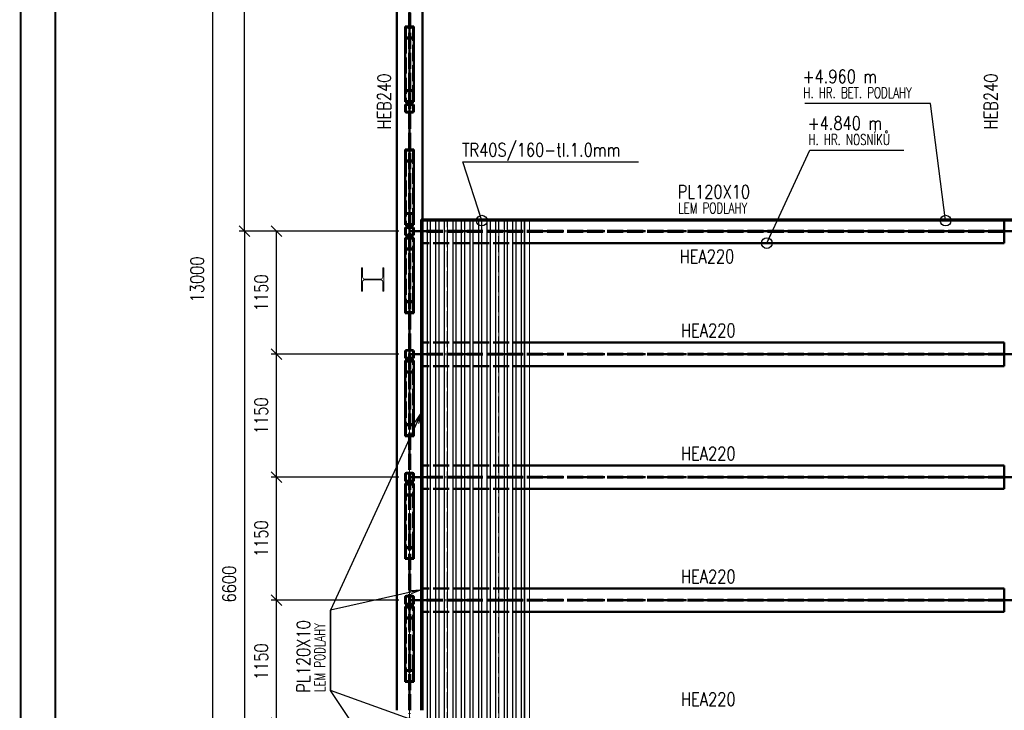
# Paper-space layout 'Layout1' of a CAD drawing. Extents: x -2 to 1033, y -36 to 596.
# Tile 6 of 60: x 0 to 184, y 121 to 250. Entities that reach past the tile are written whole.
import ezdxf
from ezdxf.enums import TextEntityAlignment as Align

# ---------------------------------------------------------------- set-up
doc = ezdxf.new("R2010")
doc.units = 0
for name, pattern in [('ACAD_ISO02W100', [15, 12, -3]), ('ACAD_ISO04W100', [30.5, 24, -3, 0.5, -3]), ('HP_01_CER_B', [8, 5, -1, 1, -1])]:
    doc.linetypes.add(name, pattern=pattern)
doc.layers.get('0').update_dxf_attribs({"linetype": 'CONTINUOUS'})
doc.layers.get('DEFPOINTS').update_dxf_attribs({"color": 132, "linetype": 'CONTINUOUS'})
doc.layers.add('RAMECEK_HP', color=251, linetype='CONTINUOUS')
for name, color, linetype, lineweight in [('SS_1.ET-HALA_TaO-RASTR', 7, 'HP_01_CER_B', 13), ('SS_1.ET-HALA_TaO-SLOUP', 9, 'CONTINUOUS', 13), ('SS_2.ET-HALA_TaO-VESTAVBA_A1÷B2-P.NOSNIK', 172, 'CONTINUOUS', 50), ('SS_2.ET-HALA_TaO-VESTAVBA_A1÷B2-PODLAHA_LEM', 102, 'CONTINUOUS', 50), ('SS_2.ET-HALA_TaO-VESTAVBA_A1÷B2-TRAPEZ.PLECH', 153, 'CONTINUOUS', 18), ('SS_2.ET-HALA_TaO-VESTAVBA_A1÷B2-VAZBA', 200, 'CONTINUOUS', 50), ('SS_KOTY', 3, 'CONTINUOUS', 25), ('SS_POPIS_PROFILU', 13, 'CONTINUOUS', 25), ('SS_SRAFY', 8, 'CONTINUOUS', 18)]:
    doc.layers.add(name, color=color, linetype=linetype, lineweight=lineweight)
doc.styles.add('ROMANS', font='romans.shx', dxfattribs={"width": 0.8})
doc.styles.add('romans.shx', font='romans.shx', dxfattribs={"height": 5})
doc.dimstyles.new('A-1_(2.5)_50AS', dxfattribs={"dimtxt": 2.5, "dimasz": 2, "dimexe": 1, "dimexo": 2, "dimgap": 0, "dimtad": 0, "dimdec": 1, "dimlfac": 50, "dimrnd": 1, "dimtxsty": 'ROMANS', "dimblk1": 'OBLIQUE', "dimblk2": 'OBLIQUE', "dimsah": 1, "dimcen": 2, "dimclrd": 256, "dimclre": 256, "dimclrt": 256, "dimadec": 1, "dimazin": 2, "dimtfac": 0.714286, "dimtdec": 1, "dimtmove": 0, "dimatfit": 3, "dimldrblk": 'OPEN', "dimfxl": 1, "dimtvp": 1.142857, "dimtfill": 1, "dimtolj": 1, "dimlwd": -1, "dimlwe": -1, "dimarcsym": 0})
pattern_1 = [(45, (-20.88442, -83.62095), (-0.04490128, 0.04490128), [])]

# ---------------------------------------------------------------- blocks, each defined once
blk = doc.blocks.new('*U6')
at = {"layer": 'RAMECEK_HP', "lineweight": 35, "const_width": 0.35}
for points in [[(0, 594), (0, 0), (841, 0), (841, 594)], [(6.5, 587.5), (6.5, 6.5), (834.5, 6.5), (834.5, 587.5)]]:
    blk.add_lwpolyline(points, close=True, dxfattribs=at)
at = {"layer": 'DEFPOINTS', "style": 'ROMANS', "width": 0.8}
blk.add_attdef('TISK', text='', height=10, dxfattribs=at).set_placement((841, -33), align=Align.RIGHT)
blk = doc.blocks.new('_Oblique')
at = {"color": 0, "linetype": 'ByBlock', "lineweight": -2}
blk.add_line((-0.5, -0.5), (0.5, 0.5), dxfattribs=at)
blk = doc.blocks.new('*D88')
at = {"layer": 'DEFPOINTS', "color": 0, "transparency": 16777216}
for p in [(47.85, 141.38), (72.72, 141.38, -4863.2), (72.72, 118.38, -4863.2)]:
    blk.add_point(p, dxfattribs=at)
at = {"layer": 'SS_KOTY', "transparency": 16777216}
for p, q in [((70.72, 141.38), (46.85, 141.38)), ((47.85, 118.38), (47.85, 141.38)), ((70.72, 118.38), (46.85, 118.38))]:
    blk.add_line(p, q, dxfattribs=at)
at = {"layer": 'SS_KOTY', "transparency": 16777216, "xscale": 2, "yscale": 2, "zscale": 2}
for p, rotation in [((47.85, 141.38), 90), ((47.85, 118.38), 270)]:
    blk.add_blockref('_Oblique', p, dxfattribs=dict(at, rotation=rotation))
at = {"layer": 'SS_KOTY', "transparency": 16777216, "insert": (44.99, 129.88), "char_height": 2.5, "attachment_point": 5, "rotation": 90, "style": 'ROMANS', "bg_fill": 3, "box_fill_scale": 1.1, "bg_fill_color": 256, "bg_fill_true_color": 13158600, "bg_fill_transparency": 0}
blk.add_mtext('\\A1;1150', dxfattribs=at)
blk = doc.blocks.new('_OPEN')
at = {"color": 0, "linetype": 'ByBlock'}
for p, q in [((-1, 0.167), (0, 0)), ((0, 0), (-1, -0.167)), ((0, 0), (-1, 0))]:
    blk.add_line(p, q, dxfattribs=at)
blk = doc.blocks.new('*D89')
at = {"layer": 'DEFPOINTS', "color": 0, "transparency": 16777216}
for p in [(47.85, 164.38), (72.72, 164.38, -4863.2), (72.72, 141.38, -4863.2)]:
    blk.add_point(p, dxfattribs=at)
at = {"layer": 'SS_KOTY', "transparency": 16777216}
for p, q in [((70.72, 164.38), (46.85, 164.38)), ((47.85, 141.38), (47.85, 164.38)), ((70.72, 141.38), (46.85, 141.38))]:
    blk.add_line(p, q, dxfattribs=at)
at = {"layer": 'SS_KOTY', "transparency": 16777216, "xscale": 2, "yscale": 2, "zscale": 2}
for p, rotation in [((47.85, 164.38), 90), ((47.85, 141.38), 270)]:
    blk.add_blockref('_Oblique', p, dxfattribs=dict(at, rotation=rotation))
at = {"layer": 'SS_KOTY', "transparency": 16777216, "insert": (44.99, 152.88), "char_height": 2.5, "attachment_point": 5, "rotation": 90, "style": 'ROMANS', "bg_fill": 3, "box_fill_scale": 1.1, "bg_fill_color": 256, "bg_fill_true_color": 13158600, "bg_fill_transparency": 0}
blk.add_mtext('\\A1;1150', dxfattribs=at)
blk = doc.blocks.new('*D90')
at = {"layer": 'DEFPOINTS', "color": 0, "transparency": 16777216}
for p in [(47.85, 187.38), (72.72, 187.38, -4863.2), (72.72, 164.38, -4863.2)]:
    blk.add_point(p, dxfattribs=at)
at = {"layer": 'SS_KOTY', "transparency": 16777216}
for p, q in [((70.72, 187.38), (46.85, 187.38)), ((47.85, 164.38), (47.85, 187.38)), ((70.72, 164.38), (46.85, 164.38))]:
    blk.add_line(p, q, dxfattribs=at)
at = {"layer": 'SS_KOTY', "transparency": 16777216, "xscale": 2, "yscale": 2, "zscale": 2}
for p, rotation in [((47.85, 187.38), 90), ((47.85, 164.38), 270)]:
    blk.add_blockref('_Oblique', p, dxfattribs=dict(at, rotation=rotation))
at = {"layer": 'SS_KOTY', "transparency": 16777216, "insert": (44.99, 175.88), "char_height": 2.5, "attachment_point": 5, "rotation": 90, "style": 'ROMANS', "bg_fill": 3, "box_fill_scale": 1.1, "bg_fill_color": 256, "bg_fill_true_color": 13158600, "bg_fill_transparency": 0}
blk.add_mtext('\\A1;1150', dxfattribs=at)
blk = doc.blocks.new('*D91')
at = {"layer": 'DEFPOINTS', "color": 0, "transparency": 16777216}
for p in [(47.85, 210.38), (72.72, 210.38, -4863.2), (72.72, 187.38, -4863.2)]:
    blk.add_point(p, dxfattribs=at)
at = {"layer": 'SS_KOTY', "transparency": 16777216}
for p, q in [((70.72, 210.38), (46.85, 210.38)), ((47.85, 187.38), (47.85, 210.38)), ((70.72, 187.38), (46.85, 187.38))]:
    blk.add_line(p, q, dxfattribs=at)
at = {"layer": 'SS_KOTY', "transparency": 16777216, "xscale": 2, "yscale": 2, "zscale": 2}
for p, rotation in [((47.85, 210.38), 90), ((47.85, 187.38), 270)]:
    blk.add_blockref('_Oblique', p, dxfattribs=dict(at, rotation=rotation))
at = {"layer": 'SS_KOTY', "transparency": 16777216, "insert": (44.99, 198.88), "char_height": 2.5, "attachment_point": 5, "rotation": 90, "style": 'ROMANS', "bg_fill": 3, "box_fill_scale": 1.1, "bg_fill_color": 256, "bg_fill_true_color": 13158600, "bg_fill_transparency": 0}
blk.add_mtext('\\A1;1150', dxfattribs=at)
blk = doc.blocks.new('*D92')
at = {"layer": 'DEFPOINTS', "color": 0, "transparency": 16777216}
for p in [(41.85, 302.38), (72.72, 302.38, -4863.2), (72.72, 210.38, -4863.2)]:
    blk.add_point(p, dxfattribs=at)
at = {"layer": 'SS_KOTY', "transparency": 16777216}
for p, q in [((70.72, 302.38), (40.85, 302.38)), ((41.85, 210.38), (41.85, 302.38)), ((70.72, 210.38), (40.85, 210.38))]:
    blk.add_line(p, q, dxfattribs=at)
at = {"layer": 'SS_KOTY', "transparency": 16777216, "xscale": 2, "yscale": 2, "zscale": 2}
for p, rotation in [((41.85, 302.38), 90), ((41.85, 210.38), 270)]:
    blk.add_blockref('_Oblique', p, dxfattribs=dict(at, rotation=rotation))
at = {"layer": 'SS_KOTY', "transparency": 16777216, "insert": (38.99, 256.38), "char_height": 2.5, "attachment_point": 5, "rotation": 90, "style": 'ROMANS', "bg_fill": 3, "box_fill_scale": 1.1, "bg_fill_color": 256, "bg_fill_true_color": 13158600, "bg_fill_transparency": 0}
blk.add_mtext('\\A1;4600', dxfattribs=at)
blk = doc.blocks.new('*D94')
at = {"layer": 'DEFPOINTS', "color": 0, "transparency": 16777216}
for p in [(72.72, 210.38, -4863.2), (41.85, 78.38), (72.72, 78.38, -4863.2)]:
    blk.add_point(p, dxfattribs=at)
at = {"layer": 'SS_KOTY', "transparency": 16777216}
for p, q in [((70.72, 210.38), (40.85, 210.38)), ((41.85, 210.38), (41.85, 78.38)), ((70.72, 78.38), (40.85, 78.38))]:
    blk.add_line(p, q, dxfattribs=at)
at = {"layer": 'SS_KOTY', "transparency": 16777216, "xscale": 2, "yscale": 2, "zscale": 2}
for p, rotation in [((41.85, 210.38), 90), ((41.85, 78.38), 270)]:
    blk.add_blockref('_Oblique', p, dxfattribs=dict(at, rotation=rotation))
at = {"layer": 'SS_KOTY', "transparency": 16777216, "insert": (38.99, 144.38), "char_height": 2.5, "attachment_point": 5, "rotation": 90, "style": 'ROMANS', "bg_fill": 3, "box_fill_scale": 1.1, "bg_fill_color": 256, "bg_fill_true_color": 13158600, "bg_fill_transparency": 0}
blk.add_mtext('\\A1;6600', dxfattribs=at)
blk = doc.blocks.new('*D97')
at = {"layer": 'DEFPOINTS', "color": 0, "transparency": 16777216}
for p in [(63.72, 331.38, -4850.8), (35.85, 71.38), (63.72, 71.38, -4850.8)]:
    blk.add_point(p, dxfattribs=at)
at = {"layer": 'SS_KOTY', "transparency": 16777216}
for p, q in [((61.72, 331.38), (34.85, 331.38)), ((35.85, 331.38), (35.85, 71.38)), ((61.72, 71.38), (34.85, 71.38))]:
    blk.add_line(p, q, dxfattribs=at)
at = {"layer": 'SS_KOTY', "transparency": 16777216, "xscale": 2, "yscale": 2, "zscale": 2}
for p, rotation in [((35.85, 331.38), 90), ((35.85, 71.38), 270)]:
    blk.add_blockref('_Oblique', p, dxfattribs=dict(at, rotation=rotation))
at = {"layer": 'SS_KOTY', "transparency": 16777216, "insert": (32.99, 201.38), "char_height": 2.5, "attachment_point": 5, "rotation": 90, "style": 'ROMANS', "bg_fill": 3, "box_fill_scale": 1.1, "bg_fill_color": 256, "bg_fill_true_color": 13158600, "bg_fill_transparency": 0}
blk.add_mtext('\\A1;13000', dxfattribs=at)

psp = doc.layouts.get("Layout1")

# ---------------------------------------------------------------- linework, layer by layer
at = {"layer": 'SS_2.ET-HALA_TaO-VESTAVBA_A1÷B2-P.NOSNIK', "color": 3, "linetype": 'ACAD_ISO02W100', "ltscale": 0.25}
for p, q in [((183.9156, 212.3791), (183.9156, 212.5791)), ((183.9156, 210.4491), (75.1156, 210.4491)), ((183.9156, 210.3091), (75.1156, 210.3091)), ((95.1156, 208.1791), (75.1156, 208.1791)), ((95.1156, 189.5791), (75.1156, 189.5791)), ((183.9156, 187.4491), (75.1156, 187.4491)), ((183.9156, 187.3091), (75.1156, 187.3091)), ((95.1156, 185.1791), (75.1156, 185.1791)), ((95.1156, 166.5791), (75.1156, 166.5791)), ((183.9156, 164.4491), (75.1156, 164.4491)), ((183.9156, 164.3091), (75.1156, 164.3091)), ((95.1156, 162.1791), (75.1156, 162.1791)), ((95.1156, 143.5791), (75.1156, 143.5791)), ((183.9156, 141.4491), (75.1156, 141.4491)), ((183.9156, 141.3091), (75.1156, 141.3091)), ((95.1156, 139.1791), (75.1156, 139.1791))]:
    psp.add_line(p, q, dxfattribs=at)
at = {"layer": 'SS_2.ET-HALA_TaO-VESTAVBA_A1÷B2-P.NOSNIK', "color": 1, "linetype": 'Continuous', "ltscale": 0.25}
for p, q in [((183.9156, 208.1791), (183.9156, 212.3791)), ((183.9156, 208.1791), (95.1156, 208.1791)), ((183.9156, 189.5791), (95.1156, 189.5791)), ((183.9156, 185.1791), (183.9156, 189.5791)), ((183.9156, 185.1791), (95.1156, 185.1791)), ((183.9156, 166.5791), (95.1156, 166.5791)), ((183.9156, 162.1791), (183.9156, 166.5791)), ((183.9156, 162.1791), (95.1156, 162.1791)), ((183.9156, 143.5791), (95.1156, 143.5791)), ((183.9156, 139.1791), (183.9156, 143.5791)), ((183.9156, 139.1791), (95.1156, 139.1791))]:
    psp.add_line(p, q, dxfattribs=at)
at = {"layer": 'SS_2.ET-HALA_TaO-VESTAVBA_A1÷B2-PODLAHA_LEM', "color": 1, "linetype": 'Continuous', "ltscale": 0.25}
for p, q in [((186.3156, 212.5791), (74.9156, 212.5791)), ((74.9156, 212.5791), (74.9156, 212.3791)), ((74.9156, 212.379), (75.1156, 212.379)), ((74.9156, 212.379), (74.9156, 164.3791)), ((75.1156, 212.3791), (186.3156, 212.3791)), ((75.1156, 164.3791), (75.1156, 212.379)), ((75.1156, 164.3791), (74.9156, 164.3791)), ((74.9156, 164.3791), (74.9156, 120.7791)), ((75.1156, 120.7791), (75.1156, 164.3791))]:
    psp.add_line(p, q, dxfattribs=at)
at = {"layer": 'SS_2.ET-HALA_TaO-VESTAVBA_A1÷B2-PODLAHA_LEM', "color": 7, "linetype": 'ACAD_ISO04W100', "ltscale": 0.25}
for p, q in [((186.3156, 212.5791), (74.9156, 212.5791)), ((74.9156, 212.5791), (74.9156, 164.3791)), ((74.9156, 164.3791), (74.9156, 120.7791))]:
    psp.add_line(p, q, dxfattribs=at)
at = {"layer": 'SS_2.ET-HALA_TaO-VESTAVBA_A1÷B2-TRAPEZ.PLECH', "color": 5, "linetype": 'Continuous', "ltscale": 0.25}
for p, q in [((75.9917, 212.379), (75.9917, 76.1791)), ((76.0567, 212.379), (76.0567, 76.1791)), ((76.5916, 212.379), (76.5916, 76.1791)), ((76.6394, 212.379), (76.6394, 76.1791)), ((77.5917, 212.379), (77.5917, 76.1791)), ((77.6396, 212.379), (77.6396, 76.1791)), ((78.1744, 212.379), (78.1744, 76.1791)), ((78.2394, 212.379), (78.2394, 76.1791)), ((79.1917, 212.379), (79.1917, 76.1791)), ((79.2567, 212.379), (79.2567, 76.1791)), ((79.7916, 212.379), (79.7916, 76.1791)), ((79.8394, 212.379), (79.8394, 76.1791)), ((80.7917, 212.379), (80.7917, 76.1791)), ((80.8396, 212.379), (80.8396, 76.1791)), ((81.3744, 212.379), (81.3744, 76.1791)), ((81.4394, 212.379), (81.4394, 76.1791)), ((82.3917, 212.379), (82.3917, 76.1791)), ((82.4567, 76.1791), (82.4567, 212.379)), ((82.9916, 212.379), (82.9916, 63.9791)), ((83.0394, 212.379), (83.0394, 63.9791)), ((83.9917, 212.379), (83.9917, 63.9791)), ((84.0396, 212.379), (84.0396, 63.9791)), ((84.5744, 212.379), (84.5744, 63.9791)), ((84.6394, 212.379), (84.6394, 63.9791)), ((85.5917, 212.379), (85.5917, 63.9791)), ((85.6567, 212.379), (85.6567, 63.9791)), ((86.1916, 212.379), (86.1916, 63.9791)), ((86.2394, 212.379), (86.2394, 63.9791)), ((87.1917, 212.379), (87.1917, 63.9791)), ((87.2396, 212.379), (87.2396, 63.9791)), ((87.7744, 212.379), (87.7744, 63.9791)), ((87.8394, 212.379), (87.8394, 63.9791)), ((88.7917, 212.379), (88.7917, 63.9791)), ((88.8567, 212.379), (88.8567, 63.9791)), ((89.3916, 212.379), (89.3916, 63.9791)), ((89.4394, 212.379), (89.4394, 63.9791)), ((90.3917, 212.379), (90.3917, 63.9791)), ((90.4396, 212.379), (90.4396, 63.9791)), ((90.9744, 212.379), (90.9744, 63.9791)), ((91.0394, 212.379), (91.0394, 63.9791)), ((91.9917, 212.379), (91.9917, 63.9791)), ((92.0567, 212.379), (92.0567, 63.9791)), ((92.5916, 212.379), (92.5916, 63.9791)), ((92.6394, 212.379), (92.6394, 63.9791)), ((93.5917, 212.379), (93.5917, 63.9791)), ((93.6396, 212.379), (93.6396, 63.9791)), ((94.1744, 212.379), (94.1744, 63.9791)), ((94.2394, 63.9791), (94.2394, 212.379)), ((95.1156, 63.9791), (95.1156, 212.379))]:
    psp.add_line(p, q, dxfattribs=at)
at = {"layer": 'SS_2.ET-HALA_TaO-VESTAVBA_A1÷B2-TRAPEZ.PLECH', "color": 5, "linetype": 'ACAD_ISO02W100', "ltscale": 0.25}
for p, q in [((76.0396, 76.1791), (76.0396, 212.379)), ((76.5744, 76.1791), (76.5744, 212.379)), ((77.6567, 76.1791), (77.6567, 212.379)), ((78.1916, 76.1791), (78.1916, 212.379)), ((79.2396, 76.1791), (79.2396, 212.379)), ((79.7744, 76.1791), (79.7744, 212.379)), ((80.8567, 212.379), (80.8567, 76.1791)), ((81.3916, 76.1791), (81.3916, 212.379)), ((82.4396, 76.1791), (82.4396, 212.379)), ((82.9744, 63.9791), (82.9744, 212.379)), ((84.0567, 63.9791), (84.0567, 212.379)), ((84.5916, 63.9791), (84.5916, 212.379)), ((85.6396, 63.9791), (85.6396, 212.379)), ((86.1744, 63.9791), (86.1744, 212.379)), ((87.2567, 63.9791), (87.2567, 212.379)), ((87.7916, 63.9791), (87.7916, 212.379)), ((88.8396, 63.9791), (88.8396, 212.379)), ((89.3744, 63.9791), (89.3744, 212.379)), ((90.4567, 63.9791), (90.4567, 212.379)), ((90.9916, 63.9791), (90.9916, 212.379)), ((92.0396, 63.9791), (92.0396, 212.379)), ((92.5744, 63.9791), (92.5744, 212.379)), ((93.6567, 63.9791), (93.6567, 212.379)), ((94.1916, 63.9791), (94.1916, 212.379))]:
    psp.add_line(p, q, dxfattribs=at)
at = {"layer": 'SS_2.ET-HALA_TaO-VESTAVBA_A1÷B2-VAZBA', "color": 1, "linetype": 'Continuous', "ltscale": 0.25}
psp.add_line((75.1156, 212.5791), (75.1156, 299.979), dxfattribs=at)
at = {"layer": 'SS_2.ET-HALA_TaO-VESTAVBA_A1÷B2-VAZBA', "color": 3, "linetype": 'ACAD_ISO02W100', "ltscale": 0.25}
psp.add_line((75.1156, 212.3791), (75.1156, 212.5791), dxfattribs=at)
at = {"layer": 'SS_POPIS_PROFILU', "color": 0, "linetype": 'ByBlock', "lineweight": -2}
for p, q in [((86.2394, 212.379), (85.6214, 214.2811)), ((172.9477, 212.3791), (172.6942, 214.3629)), ((139.5156, 208.1791), (140.3562, 209.9938))]:
    psp.add_line(p, q, dxfattribs=at)
at = {"layer": 'SS_POPIS_PROFILU', "color": 0, "linetype": 'ByBlock'}
for p, q in [((73.7758, 174.6991), (74.9156, 176.3759)), ((74.9156, 176.3759), (74.0785, 174.5596)), ((74.9156, 176.3759), (74.3812, 174.42))]:
    psp.add_line(p, q, dxfattribs=at)
at = {"layer": 'SS_POPIS_PROFILU', "color": 13}
for points in [[(172.9477, 212.3791), (170.146, 234.3057), (146.6126, 234.3057)], [(139.5156, 208.1791), (147.5609, 225.5487), (165.1609, 225.5487)], [(86.2394, 212.379), (82.6671, 223.3727), (115.5242, 223.3727)]]:
    psp.add_lwpolyline(points, dxfattribs=at)
at = {"layer": 'SS_POPIS_PROFILU', "color": 0, "linetype": 'ByBlock', "lineweight": -2}
for centre in [(86.2394, 212.379), (172.9477, 212.3791), (139.5156, 208.1791)]:
    psp.add_circle(centre, 1, dxfattribs=at)

# ---------------------------------------------------------------- block references
at = {"layer": 'RAMECEK_HP'}
psp.add_blockref('*U6', (0, 0), dxfattribs=at)

# ---------------------------------------------------------------- texts
at = {"layer": 'SS_POPIS_PROFILU', "color": 13, "style": 'romans.shx'}
for s, height, width, p in [('+4.960 m', 2.5, 0.8, (146.2145, 238.1057)), ('H. HR. BET. PODLAHY', 2, 0.7, (146.3486, 235.3057)), ('+4.840 m', 2.5, 0.8, (147.1628, 229.3487)), ('H. HR. NOSNÍKŮ', 2, 0.7, (147.2969, 226.5487)), ('TR40S/160-tl.1.0mm', 2.5, 0.8, (82.5514, 224.3727)), ('PL120X10', 2.5, 0.8, (122.8368, 216.5375)), ('LEM PODLAHY', 2, 0.7, (122.9499, 213.7375)), ('HEA220', 2.5, 0.8, (123.2298, 204.4468)), ('HEA220', 2.5, 0.8, (123.4668, 190.6001)), ('HEA220', 2.5, 0.8, (123.4668, 167.5791)), ('HEA220', 2.5, 0.8, (123.4668, 144.5791)), ('HEA220', 2.5, 0.8, (123.4668, 121.6001))]:
    psp.add_text(s, height=height, dxfattribs=dict(at, width=width)).set_placement(p)
at = {"layer": 'SS_POPIS_PROFILU', "color": 13, "style": 'romans.shx', "width": 0.8}
psp.add_text('HEB240', height=2.5, rotation=90, dxfattribs=at).set_placement((182.6572, 229.4277))

# ---------------------------------------------------------------- next in the draw order: dimensions: what is measured, and where the dimension line sits
at = {"layer": 'SS_KOTY'}
dim = psp.add_linear_dim(base=(47.8455, 141.3791), p1=(72.7156, 118.3791, -4863.2), p2=(72.7156, 141.3791, -4863.2), angle=90, dimstyle='A-1_(2.5)_50AS', dxfattribs=at)
dim.commit()
dim.dimension.update_dxf_attribs({"geometry": '*D88', "text_midpoint": (44.9883, 129.8791)})

# ---------------------------------------------------------------- next in the draw order: dimensions: what is measured, and where the dimension line sits
dim = psp.add_linear_dim(base=(47.8455, 164.3791), p1=(72.7156, 141.3791, -4863.2), p2=(72.7156, 164.3791, -4863.2), angle=90, dimstyle='A-1_(2.5)_50AS', dxfattribs=at)
dim.commit()
dim.dimension.update_dxf_attribs({"geometry": '*D89', "text_midpoint": (44.9883, 152.8791)})

# ---------------------------------------------------------------- next in the draw order: dimensions: what is measured, and where the dimension line sits
dim = psp.add_linear_dim(base=(47.8455, 187.3791), p1=(72.7156, 164.3791, -4863.2), p2=(72.7156, 187.3791, -4863.2), angle=90, dimstyle='A-1_(2.5)_50AS', dxfattribs=at)
dim.commit()
dim.dimension.update_dxf_attribs({"geometry": '*D90', "text_midpoint": (44.9883, 175.8791)})

# ---------------------------------------------------------------- next in the draw order: dimensions: what is measured, and where the dimension line sits
dim = psp.add_linear_dim(base=(47.8455, 210.3791), p1=(72.7156, 187.3791, -4863.2), p2=(72.7156, 210.3791, -4863.2), angle=90, dimstyle='A-1_(2.5)_50AS', dxfattribs=at)
dim.commit()
dim.dimension.update_dxf_attribs({"geometry": '*D91', "text_midpoint": (44.9883, 198.8791)})

# ---------------------------------------------------------------- next in the draw order: dimensions: what is measured, and where the dimension line sits
dim = psp.add_linear_dim(base=(41.8455, 302.3791), p1=(72.7156, 210.3791, -4863.2), p2=(72.7156, 302.3791, -4863.2), angle=90, dimstyle='A-1_(2.5)_50AS', dxfattribs=at)
dim.commit()
dim.dimension.update_dxf_attribs({"geometry": '*D92', "text_midpoint": (38.9883, 256.3791)})

# ---------------------------------------------------------------- next in the draw order: hatches: boundary and pattern name
at = {"layer": 'SS_SRAFY'}
h = psp.add_hatch(dxfattribs=at)
h.set_pattern_fill('ANSI31', color=5, scale=0.02, style=0)
h.set_pattern_definition(pattern_1)
h.paths.add_polyline_path([(73.2756, 234.1791), (72.1556, 234.1791, 0.41421356), (71.9156, 233.9391), (71.9156, 232.8191, 0.41421356), (72.1556, 232.5791), (73.2756, 232.5791, 0.41421356), (73.5156, 232.8191), (73.5156, 233.9391, 0.41421356)], flags=0)
h.paths.add_polyline_path([(73.3956, 233.9391), (73.3956, 232.8191, -0.41421356), (73.2756, 232.6991), (72.1556, 232.6991, -0.41421356), (72.0356, 232.8191), (72.0356, 233.9391, -0.41421356), (72.1556, 234.0591), (73.2756, 234.0591, -0.41421356)], flags=0)

# ---------------------------------------------------------------- next in the draw order: linework, layer by layer
at = {"layer": 'SS_2.ET-HALA_TaO-VESTAVBA_A1÷B2-VAZBA', "color": 1, "linetype": 'Continuous', "ltscale": 0.25}
for p, q in [((73.5156, 248.6704), (71.9156, 248.6704)), ((71.9156, 248.6704), (71.9156, 246.4543)), ((73.5156, 246.4543), (73.5156, 248.6704)), ((73.3956, 248.5042), (72.0356, 248.5042)), ((72.0356, 248.5042), (72.0356, 246.6205)), ((73.3956, 246.6205), (73.3956, 248.5042)), ((73.5156, 246.4543), (71.9156, 246.4543)), ((71.9156, 246.4543), (71.9156, 234.571)), ((73.3956, 246.6205), (72.0356, 246.6205)), ((73.5156, 234.571), (73.5156, 246.4543)), ((71.9156, 234.571), (73.5156, 234.571)), ((71.9156, 233.9391), (71.9156, 232.8191)), ((72.0356, 233.9391), (72.0356, 232.8191)), ((73.2756, 234.1791), (72.1556, 234.1791)), ((72.1556, 234.0591), (73.2756, 234.0591)), ((73.3956, 232.8191), (73.3956, 233.9391)), ((73.5156, 232.8191), (73.5156, 233.9391)), ((73.2756, 232.6991), (72.1556, 232.6991)), ((72.1556, 232.5791), (73.2756, 232.5791)), ((73.5156, 225.6704), (71.9156, 225.6704)), ((71.9156, 225.6704), (71.9156, 223.4543)), ((73.3956, 225.5042), (72.0356, 225.5042)), ((72.0356, 225.5042), (72.0356, 223.6205)), ((73.3956, 223.6205), (73.3956, 225.5042)), ((73.5156, 223.4543), (73.5156, 225.6704)), ((73.5156, 223.4543), (71.9156, 223.4543)), ((73.3956, 223.6205), (72.0356, 223.6205))]:
    psp.add_line(p, q, dxfattribs=at)
at = {"layer": 'SS_2.ET-HALA_TaO-VESTAVBA_A1÷B2-VAZBA', "color": 7, "linetype": 'ACAD_ISO04W100', "ltscale": 0.25}
psp.add_line((72.7156, 233.3791), (72.7156, 247.5624), dxfattribs=at)
at = {"layer": 'SS_2.ET-HALA_TaO-VESTAVBA_A1÷B2-VAZBA', "color": 3, "linetype": 'ACAD_ISO02W100', "ltscale": 0.25}
for p, q in [((72.0356, 246.6205), (72.0356, 234.7372)), ((73.3956, 234.7372), (73.3956, 246.6205)), ((71.9156, 236.7871), (73.5156, 236.7871)), ((72.0356, 236.6209), (73.3956, 236.6209)), ((72.0356, 234.7372), (73.3956, 234.7372)), ((71.9156, 213.7871), (73.5156, 213.7871)), ((72.0356, 213.6209), (73.3956, 213.6209))]:
    psp.add_line(p, q, dxfattribs=at)
at = {"layer": 'SS_2.ET-HALA_TaO-VESTAVBA_A1÷B2-VAZBA', "color": 1, "linetype": 'Continuous', "ltscale": 0.25}
for centre, start, end in [((72.1556, 233.9391), 90, 180), ((73.2756, 233.9391), 0, 90), ((72.1556, 232.8191), 180, 270), ((73.2756, 232.8191), 270, 0)]:
    psp.add_arc(centre, 0.24, start, end, dxfattribs=at)
at = {"layer": 'SS_2.ET-HALA_TaO-VESTAVBA_A1÷B2-VAZBA', "color": 1, "linetype": 'Continuous', "ltscale": 0.25, "extrusion": (-1.51582e-13, 6.27875e-14, -1)}
psp.add_arc((-72.1556, 233.9391), 0.12, 0, 90, dxfattribs=at)
at = {"layer": 'SS_2.ET-HALA_TaO-VESTAVBA_A1÷B2-VAZBA', "color": 1, "linetype": 'Continuous', "ltscale": 0.25, "extrusion": (6.27875e-14, 1.51582e-13, -1)}
psp.add_arc((-73.2756, 233.9391), 0.12, 90, 180, dxfattribs=at)
at = {"layer": 'SS_2.ET-HALA_TaO-VESTAVBA_A1÷B2-VAZBA', "color": 1, "linetype": 'Continuous', "ltscale": 0.25, "extrusion": (1.51582e-13, 6.27875e-14, -1)}
psp.add_arc((-72.1556, 232.8191), 0.12, 270, 0, dxfattribs=at)
at = {"layer": 'SS_2.ET-HALA_TaO-VESTAVBA_A1÷B2-VAZBA', "color": 1, "linetype": 'Continuous', "ltscale": 0.25, "extrusion": (-6.27875e-14, 1.51582e-13, -1)}
psp.add_arc((-73.2756, 232.8191), 0.12, 180, 270, dxfattribs=at)

# ---------------------------------------------------------------- next in the draw order: texts
at = {"layer": 'SS_POPIS_PROFILU', "color": 13, "style": 'romans.shx', "width": 0.8}
psp.add_text('HEB240', height=2.5, rotation=90, dxfattribs=at).set_placement((69.2173, 229.4277))

# ---------------------------------------------------------------- next in the draw order: dimensions: what is measured, and where the dimension line sits
at = {"layer": 'SS_KOTY'}
dim = psp.add_linear_dim(base=(41.8455, 78.3791), p1=(72.7156, 210.3791, -4863.2), p2=(72.7156, 78.3791, -4863.2), angle=90, dimstyle='A-1_(2.5)_50AS', dxfattribs=at)
dim.commit()
dim.dimension.update_dxf_attribs({"geometry": '*D94', "text_midpoint": (38.9883, 144.3791)})

# ---------------------------------------------------------------- next in the draw order: hatches: boundary and pattern name
at = {"layer": 'SS_SRAFY'}
h = psp.add_hatch(dxfattribs=at)
h.set_pattern_fill('ANSI31', color=5, scale=0.02, style=0)
h.set_pattern_definition(pattern_1)
h.paths.add_polyline_path([(72.1556, 211.1791, 0.41421356), (71.9156, 210.9391), (71.9156, 209.8191, 0.41421356), (72.1556, 209.5791), (73.2756, 209.5791, 0.41421356), (73.5156, 209.8191), (73.5156, 210.9391, 0.41421356), (73.2756, 211.1791)], flags=0)
h.paths.add_polyline_path([(72.1556, 211.0591), (73.2756, 211.0591, -0.41421356), (73.3956, 210.9391), (73.3956, 209.8191, -0.41421356), (73.2756, 209.6991), (72.1556, 209.6991, -0.41421356), (72.0356, 209.8191), (72.0356, 210.9391, -0.41421356)], flags=0)
h = psp.add_hatch(dxfattribs=at)
h.set_pattern_fill('ANSI31', color=5, scale=0.02, style=0)
h.set_pattern_definition(pattern_1)
h.paths.add_polyline_path([(73.2756, 188.1791), (72.1556, 188.1791, 0.41421356), (71.9156, 187.9391), (71.9156, 186.8191, 0.41421356), (72.1556, 186.5791), (73.2756, 186.5791, 0.41421356), (73.5156, 186.8191), (73.5156, 187.9391, 0.41421356)], flags=0)
h.paths.add_polyline_path([(73.3956, 187.9391), (73.3956, 186.8191, -0.41421356), (73.2756, 186.6991), (72.1556, 186.6991, -0.41421356), (72.0356, 186.8191), (72.0356, 187.9391, -0.41421356), (72.1556, 188.0591), (73.2756, 188.0591, -0.41421356)], flags=0)
h = psp.add_hatch(dxfattribs=at)
h.set_pattern_fill('ANSI31', color=5, scale=0.02, style=0)
h.set_pattern_definition(pattern_1)
h.paths.add_polyline_path([(73.2756, 165.1791), (72.1556, 165.1791, 0.41421356), (71.9156, 164.9391), (71.9156, 163.8191, 0.41421356), (72.1556, 163.5791), (73.2756, 163.5791, 0.41421356), (73.5156, 163.8191), (73.5156, 164.9391, 0.41421356)], flags=0)
h.paths.add_polyline_path([(73.3956, 164.9391), (73.3956, 163.8191, -0.41421356), (73.2756, 163.6991), (72.1556, 163.6991, -0.41421356), (72.0356, 163.8191), (72.0356, 164.9391, -0.41421356), (72.1556, 165.0591), (73.2756, 165.0591, -0.41421356)], flags=0)
h = psp.add_hatch(dxfattribs=at)
h.set_pattern_fill('ANSI31', color=5, scale=0.02, style=0)
h.set_pattern_definition(pattern_1)
h.paths.add_polyline_path([(72.1556, 142.1791, 0.41421356), (71.9156, 141.9391), (71.9156, 140.8191, 0.41421356), (72.1556, 140.5791), (73.2756, 140.5791, 0.41421356), (73.5156, 140.8191), (73.5156, 141.9391, 0.41421356), (73.2756, 142.1791)], flags=0)
h.paths.add_polyline_path([(72.1556, 142.0591), (73.2756, 142.0591, -0.41421356), (73.3956, 141.9391), (73.3956, 140.8191, -0.41421356), (73.2756, 140.6991), (72.1556, 140.6991, -0.41421356), (72.0356, 140.8191), (72.0356, 141.9391, -0.41421356)], flags=0)

# ---------------------------------------------------------------- next in the draw order: linework, layer by layer
at = {"layer": 'SS_1.ET-HALA_TaO-RASTR', "linetype": 'ACAD_ISO04W100', "ltscale": 0.25}
psp.add_line((72.7156, 46.3791), (72.7156, 375.1864), dxfattribs=at)
at = {"layer": 'SS_1.ET-HALA_TaO-SLOUP', "color": 5, "linetype": 'Continuous', "ltscale": 0.25}
for p, q in [((67.9156, 203.5791), (67.6956, 203.5791)), ((67.6956, 203.5791), (67.6956, 201.8091)), ((67.9156, 199.1791), (67.9156, 203.5791)), ((67.6956, 200.9491), (67.6956, 199.1791)), ((67.6956, 199.1791), (67.9156, 199.1791))]:
    psp.add_line(p, q, dxfattribs=at)
at = {"layer": 'SS_1.ET-HALA_TaO-SLOUP', "color": 5, "linetype": 'Continuous', "ltscale": 0.25, "extrusion": (-2.09292e-14, 5.05275e-14, -1)}
psp.add_arc((-67.3356, 201.8091), 0.36, 180, 270, dxfattribs=at)
at = {"layer": 'SS_1.ET-HALA_TaO-SLOUP', "color": 5, "linetype": 'Continuous', "ltscale": 0.25, "extrusion": (0, 0, -1)}
psp.add_arc((-67.3356, 200.9491), 0.36, 90, 180, dxfattribs=at)
at = {"layer": 'SS_2.ET-HALA_TaO-VESTAVBA_A1÷B2-P.NOSNIK', "color": 7, "linetype": 'ACAD_ISO04W100', "ltscale": 0.25}
for p, q in [((72.7156, 210.3791), (186.3156, 210.3791)), ((72.7156, 187.3791), (186.3156, 187.3791)), ((72.7156, 164.3791), (186.3156, 164.3791)), ((72.7156, 141.3791), (186.3156, 141.3791))]:
    psp.add_line(p, q, dxfattribs=at)
at = {"layer": 'SS_2.ET-HALA_TaO-VESTAVBA_A1÷B2-VAZBA', "color": 7, "linetype": 'ACAD_ISO04W100', "ltscale": 0.25}
for p, q in [((72.7156, 302.3791), (72.7156, 118.3791)), ((72.7156, 210.3791), (72.7156, 224.5624)), ((72.7156, 210.3791), (72.7156, 196.1957)), ((72.7156, 187.3791), (72.7156, 173.1957)), ((72.7156, 164.3791), (72.7156, 150.1957)), ((72.7156, 141.3791), (72.7156, 127.1957))]:
    psp.add_line(p, q, dxfattribs=at)
at = {"layer": 'SS_2.ET-HALA_TaO-VESTAVBA_A1÷B2-VAZBA', "color": 1, "linetype": 'Continuous', "ltscale": 0.25}
for p, q in [((70.3156, 299.979), (70.3156, 120.7791)), ((71.9156, 223.4543), (71.9156, 211.571)), ((73.5156, 211.571), (73.5156, 223.4543)), ((71.9156, 211.571), (73.5156, 211.571)), ((71.9156, 210.9391), (71.9156, 209.8191)), ((72.0356, 210.9391), (72.0356, 209.8191)), ((73.2756, 211.1791), (72.1556, 211.1791)), ((72.1556, 211.0591), (73.2756, 211.0591)), ((73.3956, 209.8191), (73.3956, 210.9391)), ((73.5156, 209.8191), (73.5156, 210.9391)), ((73.5156, 209.1871), (71.9156, 209.1871)), ((71.9156, 209.1871), (71.9156, 197.3038)), ((73.2756, 209.6991), (72.1556, 209.6991)), ((72.1556, 209.5791), (73.2756, 209.5791)), ((73.5156, 197.3038), (73.5156, 209.1871)), ((71.9156, 197.3038), (73.5156, 197.3038)), ((71.9156, 197.3038), (71.9156, 195.0877)), ((72.0356, 197.1376), (73.3956, 197.1376)), ((72.0356, 197.1376), (72.0356, 195.2539)), ((73.3956, 195.2539), (73.3956, 197.1376)), ((73.5156, 195.0877), (73.5156, 197.3038)), ((72.0356, 195.2539), (73.3956, 195.2539)), ((71.9156, 195.0877), (73.5156, 195.0877)), ((71.9156, 187.9391), (71.9156, 186.8191)), ((72.0356, 187.9391), (72.0356, 186.8191)), ((73.2756, 188.1791), (72.1556, 188.1791)), ((72.1556, 188.0591), (73.2756, 188.0591)), ((73.3956, 186.8191), (73.3956, 187.9391)), ((73.5156, 186.8191), (73.5156, 187.9391)), ((73.5156, 186.1871), (71.9156, 186.1871)), ((71.9156, 186.1871), (71.9156, 174.3038)), ((73.2756, 186.6991), (72.1556, 186.6991)), ((72.1556, 186.5791), (73.2756, 186.5791)), ((73.5156, 174.3038), (73.5156, 186.1871)), ((71.9156, 174.3038), (73.5156, 174.3038)), ((71.9156, 174.3038), (71.9156, 172.0877)), ((72.0356, 174.1376), (73.3956, 174.1376)), ((72.0356, 174.1376), (72.0356, 172.2539)), ((73.3956, 172.2539), (73.3956, 174.1376)), ((73.5156, 172.0877), (73.5156, 174.3038)), ((71.9156, 172.0877), (73.5156, 172.0877)), ((72.0356, 172.2539), (73.3956, 172.2539)), ((71.9156, 164.9391), (71.9156, 163.8191)), ((72.0356, 164.9391), (72.0356, 163.8191)), ((73.2756, 165.1791), (72.1556, 165.1791)), ((72.1556, 165.0591), (73.2756, 165.0591)), ((73.3956, 163.8191), (73.3956, 164.9391)), ((73.5156, 163.8191), (73.5156, 164.9391)), ((73.5156, 163.1871), (71.9156, 163.1871)), ((71.9156, 163.1871), (71.9156, 151.3038)), ((73.2756, 163.6991), (72.1556, 163.6991)), ((72.1556, 163.5791), (73.2756, 163.5791)), ((73.5156, 151.3038), (73.5156, 163.1871)), ((71.9156, 151.3038), (73.5156, 151.3038)), ((71.9156, 151.3038), (71.9156, 149.0877)), ((72.0356, 151.1376), (73.3956, 151.1376)), ((72.0356, 151.1376), (72.0356, 149.2539)), ((73.3956, 149.2539), (73.3956, 151.1376)), ((73.5156, 149.0877), (73.5156, 151.3038)), ((72.0356, 149.2539), (73.3956, 149.2539)), ((71.9156, 149.0877), (73.5156, 149.0877)), ((71.9156, 141.9391), (71.9156, 140.8191)), ((72.0356, 141.9391), (72.0356, 140.8191)), ((73.2756, 142.1791), (72.1556, 142.1791)), ((72.1556, 142.0591), (73.2756, 142.0591)), ((73.3956, 140.8191), (73.3956, 141.9391)), ((73.5156, 140.8191), (73.5156, 141.9391)), ((73.5156, 140.1871), (71.9156, 140.1871)), ((71.9156, 140.1871), (71.9156, 128.3038)), ((73.2756, 140.6991), (72.1556, 140.6991)), ((72.1556, 140.5791), (73.2756, 140.5791)), ((73.5156, 128.3038), (73.5156, 140.1871)), ((71.9156, 128.3038), (73.5156, 128.3038)), ((71.9156, 128.3038), (71.9156, 126.0877)), ((72.0356, 128.1376), (73.3956, 128.1376)), ((72.0356, 128.1376), (72.0356, 126.2539)), ((73.3956, 126.2539), (73.3956, 128.1376)), ((73.5156, 126.0877), (73.5156, 128.3038)), ((71.9156, 126.0877), (73.5156, 126.0877)), ((72.0356, 126.2539), (73.3956, 126.2539))]:
    psp.add_line(p, q, dxfattribs=at)
at = {"layer": 'SS_2.ET-HALA_TaO-VESTAVBA_A1÷B2-VAZBA', "color": 3, "linetype": 'ACAD_ISO02W100', "ltscale": 0.25}
for p, q in [((72.6156, 120.7791), (72.6156, 299.979)), ((72.8156, 120.7791), (72.8156, 299.979)), ((72.0356, 223.6205), (72.0356, 211.7372)), ((73.3956, 211.7372), (73.3956, 223.6205)), ((72.0356, 211.7372), (73.3956, 211.7372)), ((73.3956, 209.0209), (72.0356, 209.0209)), ((72.0356, 209.0209), (72.0356, 197.1376)), ((73.3956, 197.1376), (73.3956, 209.0209)), ((73.5156, 206.971), (71.9156, 206.971)), ((73.3956, 207.1372), (72.0356, 207.1372)), ((73.3956, 186.0209), (72.0356, 186.0209)), ((72.0356, 186.0209), (72.0356, 174.1376)), ((73.3956, 174.1376), (73.3956, 186.0209)), ((73.3956, 184.1372), (72.0356, 184.1372)), ((73.5156, 183.971), (71.9156, 183.971)), ((73.3956, 163.0209), (72.0356, 163.0209)), ((72.0356, 163.0209), (72.0356, 151.1376)), ((73.3956, 151.1376), (73.3956, 163.0209)), ((73.5156, 160.971), (71.9156, 160.971)), ((73.3956, 161.1372), (72.0356, 161.1372)), ((73.3956, 140.0209), (72.0356, 140.0209)), ((72.0356, 140.0209), (72.0356, 128.1376)), ((73.3956, 128.1376), (73.3956, 140.0209)), ((73.3956, 138.1372), (72.0356, 138.1372)), ((73.5156, 137.971), (71.9156, 137.971))]:
    psp.add_line(p, q, dxfattribs=at)
at = {"layer": 'SS_2.ET-HALA_TaO-VESTAVBA_A1÷B2-VAZBA', "color": 1, "linetype": 'Continuous', "ltscale": 0.25}
for centre, start, end in [((72.1556, 210.9391), 90, 180), ((73.2756, 210.9391), 0, 90), ((72.1556, 209.8191), 180, 270), ((73.2756, 209.8191), 270, 0), ((72.1556, 187.9391), 90, 180), ((73.2756, 187.9391), 0, 90), ((72.1556, 186.8191), 180, 270), ((73.2756, 186.8191), 270, 0), ((72.1556, 164.9391), 90, 180), ((73.2756, 164.9391), 0, 90), ((72.1556, 163.8191), 180, 270), ((73.2756, 163.8191), 270, 0), ((72.1556, 141.9391), 90, 180), ((73.2756, 141.9391), 0, 90), ((72.1556, 140.8191), 180, 270), ((73.2756, 140.8191), 270, 0)]:
    psp.add_arc(centre, 0.24, start, end, dxfattribs=at)
at = {"layer": 'SS_2.ET-HALA_TaO-VESTAVBA_A1÷B2-VAZBA', "color": 1, "linetype": 'Continuous', "ltscale": 0.25, "extrusion": (0, 0, -1)}
for centre, start, end in [((-72.1556, 210.9391), 0, 90), ((-73.2756, 210.9391), 90, 180), ((-72.1556, 186.8191), 270, 0), ((-73.2756, 186.8191), 180, 270), ((-72.1556, 141.9391), 0, 90), ((-73.2756, 141.9391), 90, 180)]:
    psp.add_arc(centre, 0.12, start, end, dxfattribs=at)
at = {"layer": 'SS_2.ET-HALA_TaO-VESTAVBA_A1÷B2-VAZBA', "color": 1, "linetype": 'Continuous', "ltscale": 0.25, "extrusion": (-1.51582e-13, -6.27875e-14, -1)}
for centre in [(-72.1556, 209.8191), (-72.1556, 140.8191)]:
    psp.add_arc(centre, 0.12, 270, 0, dxfattribs=at)
at = {"layer": 'SS_2.ET-HALA_TaO-VESTAVBA_A1÷B2-VAZBA', "color": 1, "linetype": 'Continuous', "ltscale": 0.25, "extrusion": (6.27875e-14, -1.51582e-13, -1)}
for centre in [(-73.2756, 209.8191), (-73.2756, 140.8191)]:
    psp.add_arc(centre, 0.12, 180, 270, dxfattribs=at)
at = {"layer": 'SS_2.ET-HALA_TaO-VESTAVBA_A1÷B2-VAZBA', "color": 1, "linetype": 'Continuous', "ltscale": 0.25, "extrusion": (-3.03165e-13, 1.25575e-13, -1)}
psp.add_arc((-72.1556, 187.9391), 0.12, 0, 90, dxfattribs=at)
at = {"layer": 'SS_2.ET-HALA_TaO-VESTAVBA_A1÷B2-VAZBA', "color": 1, "linetype": 'Continuous', "ltscale": 0.25, "extrusion": (1.25575e-13, 3.03165e-13, -1)}
psp.add_arc((-73.2756, 187.9391), 0.12, 90, 180, dxfattribs=at)
at = {"layer": 'SS_2.ET-HALA_TaO-VESTAVBA_A1÷B2-VAZBA', "color": 1, "linetype": 'Continuous', "ltscale": 0.25, "extrusion": (-1.51582e-13, 6.27875e-14, -1)}
psp.add_arc((-72.1556, 164.9391), 0.12, 0, 90, dxfattribs=at)
at = {"layer": 'SS_2.ET-HALA_TaO-VESTAVBA_A1÷B2-VAZBA', "color": 1, "linetype": 'Continuous', "ltscale": 0.25, "extrusion": (6.27875e-14, 1.51582e-13, -1)}
psp.add_arc((-73.2756, 164.9391), 0.12, 90, 180, dxfattribs=at)
at = {"layer": 'SS_2.ET-HALA_TaO-VESTAVBA_A1÷B2-VAZBA', "color": 1, "linetype": 'Continuous', "ltscale": 0.25, "extrusion": (1.51582e-13, 6.27875e-14, -1)}
psp.add_arc((-72.1556, 163.8191), 0.12, 270, 0, dxfattribs=at)
at = {"layer": 'SS_2.ET-HALA_TaO-VESTAVBA_A1÷B2-VAZBA', "color": 1, "linetype": 'Continuous', "ltscale": 0.25, "extrusion": (-6.27875e-14, 1.51582e-13, -1)}
psp.add_arc((-73.2756, 163.8191), 0.12, 180, 270, dxfattribs=at)
at = {"layer": 'SS_POPIS_PROFILU', "color": 0, "linetype": 'ByBlock'}
for p, q in [((72.891, 143.2), (74.9156, 143.3111)), ((74.9156, 143.3111), (72.9638, 142.8747)), ((74.9156, 143.3111), (73.0365, 142.5494))]:
    psp.add_line(p, q, dxfattribs=at)

# ---------------------------------------------------------------- next in the draw order: dimensions: what is measured, and where the dimension line sits
at = {"layer": 'SS_KOTY'}
dim = psp.add_linear_dim(base=(35.8455, 71.3791), p1=(63.7156, 331.3791, -4850.8), p2=(63.7156, 71.3791, -4850.8), angle=90, dimstyle='A-1_(2.5)_50AS', dxfattribs=at)
dim.commit()
dim.dimension.update_dxf_attribs({"geometry": '*D97', "text_midpoint": (32.9883, 201.3791)})

# ---------------------------------------------------------------- next in the draw order: linework, layer by layer
at = {"layer": 'SS_1.ET-HALA_TaO-SLOUP', "color": 5, "linetype": 'Continuous', "ltscale": 0.25}
for p, q in [((63.9356, 203.5791), (63.7156, 203.5791)), ((63.7156, 203.5791), (63.7156, 199.1791)), ((63.9356, 201.8091), (63.9356, 203.5791)), ((63.9356, 199.1791), (63.9356, 200.9491)), ((67.3356, 201.4491), (64.2956, 201.4491)), ((64.2956, 201.3091), (67.3356, 201.3091)), ((63.7156, 199.1791), (63.9356, 199.1791))]:
    psp.add_line(p, q, dxfattribs=at)
at = {"layer": 'SS_1.ET-HALA_TaO-SLOUP', "color": 5, "linetype": 'Continuous', "ltscale": 0.25, "extrusion": (5.05275e-14, 2.09292e-14, -1)}
psp.add_arc((-64.2956, 201.8091), 0.36, 270, 0, dxfattribs=at)
at = {"layer": 'SS_1.ET-HALA_TaO-SLOUP', "color": 5, "linetype": 'Continuous', "ltscale": 0.25, "extrusion": (0, 0, -1)}
psp.add_arc((-64.2956, 200.9491), 0.36, 0, 90, dxfattribs=at)
at = {"layer": 'SS_POPIS_PROFILU', "color": 13}
for points in [[(74.9156, 176.3759), (57.927, 139.5125), (57.927, 124.4649)], [(74.9156, 143.3111), (57.927, 139.5125), (57.927, 124.4649)], [(74.9156, 99.1111), (57.927, 124.4649), (57.927, 139.5125)], [(74.9156, 118.3791), (57.927, 124.4649), (57.927, 139.5125)]]:
    psp.add_lwpolyline(points, dxfattribs=at)

# ---------------------------------------------------------------- next in the draw order: texts
at = {"layer": 'SS_POPIS_PROFILU', "color": 13, "style": 'romans.shx'}
for s, height, width, p in [('PL120X10', 2.5, 0.8, (54.127, 124.0878)), ('PL120X10', 2.5, 0.8, (54.127, 124.0878)), ('PL120X10', 2.5, 0.8, (54.127, 124.0878)), ('PL120X10', 2.5, 0.8, (54.127, 124.0878)), ('LEM PODLAHY', 2, 0.7, (56.927, 124.2009)), ('LEM PODLAHY', 2, 0.7, (56.927, 124.2009)), ('LEM PODLAHY', 2, 0.7, (56.927, 124.2009)), ('LEM PODLAHY', 2, 0.7, (56.927, 124.2009))]:
    psp.add_text(s, height=height, rotation=90, dxfattribs=dict(at, width=width)).set_placement(p)

doc.saveas('drawing.dxf')
